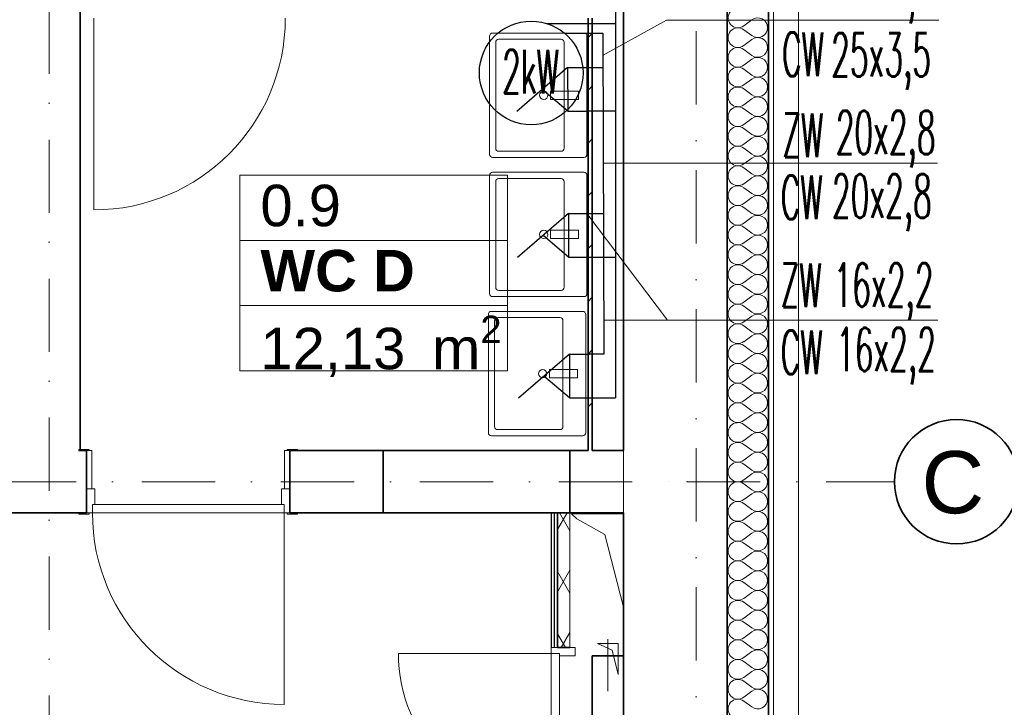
# Model space of a CAD drawing. Header units: millimetres. Extents: x -34676 to 172266, y 39940 to 476087.
# Tile 129 of 256: x 46797 to 51545, y 283434 to 286751. Entities that reach past the tile are written whole.
import ezdxf
from ezdxf.lldxf.tags import DXFTag

# ---------------------------------------------------------------- set-up
doc = ezdxf.new("R2010")
doc.units = ezdxf.units.MM
doc.header["$MEASUREMENT"] = 0
doc.linetypes.add('Kropki i Kreski', pattern=[6.702778, 3.527778, -1.763889, 0, -1.411111])
for name, color, linetype in [('#IS_ armatura sanitar', 250, 'Continuous'), ('#podkład', 252, 'Continuous'), ('- A - ocieplenie', 7, 'Continuous'), ('- strefy pomieszczeń', 7, 'Continuous'), ('Drzwi Archicad', 7, 'Continuous'), ('Instalacje - Elektryczne', 7, 'Continuous'), ('Konstrukcja - Siatka mod', 7, 'Continuous'), ('Konstrukcja - Stropy', 7, 'Continuous'), ('Konstrukcja - Ściany działowe', 7, 'Continuous'), ('Konstrukcja - Ściany nośne wew..P', 7, 'Continuous'), ('Konstrukcja - Ściany zewnętrzne', 7, 'Continuous'), ('Wnętrze - Wyposażenie', 7, 'Continuous'), ('z JAN', 7, 'Continuous')]:
    doc.layers.add(name, color=color, linetype=linetype)
doc.layers.add('#ks', color=34, linetype='Continuous', lineweight=30)
doc.layers.add('#woda', color=4, linetype='Continuous', lineweight=18)
for name, color, linetype, true_color in [('IS_Ciepła_woda', 1, 'DASHDOT', 0xff0000), ('IS_Opisy_działek_Wodociag', 7, 'SOLID', 0x000000), ('IS_Zimna_woda', 5, 'SOLID', 0x0000ff)]:
    doc.layers.add(name, color=color, linetype=linetype, true_color=true_color)
doc.styles.add('MtXpl_Arial', font='arial.ttf', dxfattribs={"height": 0.2})
doc.styles.add('ROMANS', font='romans', dxfattribs={"width": 0.6})
doc.styles.add('STYL_AUTOMATYCZNY_1', font='arial.ttf')
doc.styles.add('STYL_AUTOMATYCZNY_2', font='arial.ttf')
tags = doc.linetypes.add('DASHDOT', pattern=[20, 10, -5, 0, -5]).pattern_tags.tags
tags[10:11] = [DXFTag(74, 4), DXFTag(75, 0), DXFTag(340, '0'), DXFTag(46, 0.0), DXFTag(50, 0.0), DXFTag(44, 0.0), DXFTag(45, 0.0)]
tags[8:9] = [DXFTag(74, 4), DXFTag(75, 0), DXFTag(340, '0'), DXFTag(46, 0.0), DXFTag(50, 0.0), DXFTag(44, 0.0), DXFTag(45, 0.0)]
tags[6:7] = [DXFTag(74, 4), DXFTag(75, 0), DXFTag(340, '0'), DXFTag(46, 0.0), DXFTag(50, 0.0), DXFTag(44, 0.0), DXFTag(45, 0.0)]
tags[4:5] = [DXFTag(74, 4), DXFTag(75, 0), DXFTag(340, '0'), DXFTag(46, 0.0), DXFTag(50, 0.0), DXFTag(44, 0.0), DXFTag(45, 0.0)]
tags = doc.linetypes.add('SOLID', pattern=[10, 10, 0]).pattern_tags.tags
tags[6:7] = [DXFTag(74, 4), DXFTag(75, 0), DXFTag(340, '0'), DXFTag(46, 0.0), DXFTag(50, 0.0), DXFTag(44, 0.0), DXFTag(45, 0.0)]
tags[4:5] = [DXFTag(74, 4), DXFTag(75, 0), DXFTag(340, '0'), DXFTag(46, 0.0), DXFTag(50, 0.0), DXFTag(44, 0.0), DXFTag(45, 0.0)]

# ---------------------------------------------------------------- blocks, each defined once
blk = doc.blocks.new('ks')
at = {"layer": '#woda', "color": 7, "lineweight": 30}
for p, q in [((-16727.92, -26593.79), (-16751.19, -26573.79)), ((-16727.92, -26573.79), (-16739.55, -26583.79)), ((-16727.92, -26593.79), (-16727.92, -26573.79)), ((-16727.92, -26573.79), (-16718.81, -26573.79)), ((-16727.92, -26593.79), (-16718.79, -26593.79))]:
    blk.add_line(p, q, dxfattribs=at)
blk = doc.blocks.new('UHYGFFFF')
at = {"layer": 'Konstrukcja - Ściany działowe', "linetype": 'Continuous', "lineweight": 13}
h = blk.add_hatch(dxfattribs=at)
h.set_pattern_fill('Bloczki_ceramiczne_0002', color=252, style=0, pattern_type=2)
h.set_pattern_definition([(45, (-208051.03, 672090.37), (-127.27922, 127.27922), [])])
h.paths.add_polyline_path([(49147.6, 390812.6), (49167.6, 390812.6), (49167.6, 392897.6), (49147.6, 392897.6)])
h = blk.add_hatch(dxfattribs=at)
h.set_pattern_fill('Gips_0002', color=252, style=0, pattern_type=2)
h.set_pattern_definition([(0, (-208051.03, 672090.37), (0, 75), [0, -75])])
h.paths.add_polyline_path([(48969.2, 390512.6), (48969.2, 389862.6), (48984.2, 389862.6), (48984.2, 390512.6)])
h = blk.add_hatch(dxfattribs=at)
h.set_pattern_fill('Izolacja_miękka_0002', color=252, style=0, pattern_type=2)
h.set_pattern_definition([(60, (-208051.03, 672090.37), (-129.90381, 75), []), (120, (-208051.03, 672090.37), (129.90381, 75), [])])
h.paths.add_polyline_path([(49059.2, 390512.6), (48999.2, 390512.6), (48999.2, 389862.6), (49059.2, 389862.6)])
at = {"layer": '- A - ocieplenie', "color": 252, "linetype": 'Continuous', "lineweight": 20, "ltscale": 100}
for p, q in [((50041.7, 396182), (50041.7, 383482.6)), ((50161.7, 383482.6), (50161.7, 396182))]:
    blk.add_line(p, q, dxfattribs=at)
at = {"layer": '- A - ocieplenie', "color": 252, "linetype": 'Continuous', "lineweight": 35, "ltscale": 100}
for p, q in [((49817.6, 396062.6), (49817.6, 383268.1)), ((50017.6, 383482.6), (50017.6, 396062.6))]:
    blk.add_line(p, q, dxfattribs=at)
at = {"layer": '- A - ocieplenie', "color": 252, "linetype": 'Continuous', "lineweight": 13, "ltscale": 100}
for p, q in [((49898.5, 392861.8), (49936.6, 392890.4)), ((49898.5, 392842.8), (49936.6, 392814.2)), ((49898.5, 392766.6), (49936.6, 392795.1)), ((49898.5, 392747.5), (49936.6, 392718.9)), ((49898.5, 392671.3), (49936.6, 392699.9)), ((49898.5, 392652.3), (49936.6, 392623.7)), ((49898.5, 392576.1), (49936.6, 392604.7)), ((49898.5, 392557), (49936.6, 392528.5)), ((49898.5, 392480.8), (49936.6, 392509.4)), ((49898.5, 392461.8), (49936.6, 392433.2)), ((49898.5, 392385.6), (49936.6, 392414.2)), ((49898.5, 392366.6), (49936.6, 392338)), ((49898.5, 392290.4), (49936.6, 392318.9)), ((49898.5, 392271.3), (49936.6, 392242.8)), ((49898.5, 392195.1), (49936.6, 392223.7)), ((49898.5, 392176.1), (49936.6, 392147.5)), ((49898.5, 392099.9), (49936.6, 392128.5)), ((49898.5, 392080.8), (49936.6, 392052.3)), ((49898.5, 392004.7), (49936.6, 392033.2)), ((49898.5, 391985.6), (49936.6, 391957)), ((49898.5, 391909.4), (49936.6, 391938)), ((49898.5, 391890.4), (49936.6, 391861.8)), ((49898.5, 391814.2), (49936.6, 391842.8)), ((49898.5, 391795.1), (49936.6, 391766.6)), ((49898.5, 391718.9), (49936.6, 391747.5)), ((49898.5, 391699.9), (49936.6, 391671.3)), ((49898.5, 391623.7), (49936.6, 391652.3)), ((49898.5, 391604.7), (49936.6, 391576.1)), ((49898.5, 391528.5), (49936.6, 391557)), ((49898.5, 391509.4), (49936.6, 391480.8)), ((49898.5, 391433.2), (49936.6, 391461.8)), ((49898.5, 391414.2), (49936.6, 391385.6)), ((49898.5, 391338), (49936.6, 391366.6)), ((49898.5, 391318.9), (49936.6, 391290.4)), ((49898.5, 391242.8), (49936.6, 391271.3)), ((49898.5, 391223.7), (49936.6, 391195.1)), ((49898.5, 391147.5), (49936.6, 391176.1)), ((49898.5, 391128.5), (49936.6, 391099.9)), ((49898.5, 391052.3), (49936.6, 391080.8)), ((49898.5, 391033.2), (49936.6, 391004.7)), ((49898.5, 390957), (49936.6, 390985.6)), ((49898.5, 390938), (49936.6, 390909.4)), ((49898.5, 390861.8), (49936.6, 390890.4)), ((49898.5, 390842.8), (49936.6, 390814.2)), ((49898.5, 390766.6), (49936.6, 390795.1)), ((49898.5, 390747.5), (49936.6, 390718.9)), ((49898.5, 390671.3), (49936.6, 390699.9)), ((49898.5, 390652.3), (49936.6, 390623.7)), ((49898.5, 390576.1), (49936.6, 390604.7)), ((49898.5, 390557), (49936.6, 390528.5)), ((49898.5, 390480.8), (49936.6, 390509.4)), ((49898.5, 390461.8), (49936.6, 390433.2)), ((49898.5, 390385.6), (49936.6, 390414.2)), ((49898.5, 390366.6), (49936.6, 390338)), ((49898.5, 390290.4), (49936.6, 390318.9)), ((49898.5, 390271.3), (49936.6, 390242.8)), ((49898.5, 390195.1), (49936.6, 390223.7)), ((49898.5, 390176.1), (49936.6, 390147.5)), ((49898.5, 390099.9), (49936.6, 390128.5)), ((49898.5, 390080.8), (49936.6, 390052.3)), ((49898.5, 390004.7), (49936.6, 390033.2)), ((49898.5, 389985.6), (49936.6, 389957)), ((49898.5, 389909.4), (49936.6, 389938)), ((49898.5, 389890.4), (49936.6, 389861.8)), ((49898.5, 389814.2), (49936.6, 389842.8)), ((49898.5, 389795.1), (49936.6, 389766.6)), ((49898.5, 389718.9), (49936.6, 389747.5)), ((49898.5, 389699.9), (49936.6, 389671.3)), ((49898.5, 389623.7), (49936.6, 389652.3)), ((49898.5, 389604.7), (49936.6, 389576.1))]:
    blk.add_line(p, q, dxfattribs=at)
for centre, start, end in [((49869.9, 392899.9), 53.1301, 306.8699), ((49965.2, 392852.3), 0, 126.8699), ((49869.9, 392804.7), 53.1301, 306.8699), ((49965.2, 392852.3), 233.1301, 0), ((49965.2, 392757), 0, 126.8699), ((49869.9, 392709.4), 53.1301, 306.8699), ((49965.2, 392757), 233.1301, 0), ((49965.2, 392661.8), 0, 126.8699), ((49869.9, 392614.2), 53.1301, 306.8699), ((49965.2, 392661.8), 233.1301, 0), ((49965.2, 392566.6), 0, 126.8699), ((49869.9, 392518.9), 53.1301, 306.8699), ((49965.2, 392566.6), 233.1301, 0), ((49965.2, 392471.3), 0, 126.8699), ((49869.9, 392423.7), 53.1301, 306.8699), ((49965.2, 392471.3), 233.1301, 0), ((49965.2, 392376.1), 0, 126.8699), ((49869.9, 392328.5), 53.1301, 306.8699), ((49965.2, 392376.1), 233.1301, 0), ((49965.2, 392280.8), 0, 126.8699), ((49869.9, 392233.2), 53.1301, 306.8699), ((49965.2, 392280.8), 233.1301, 0), ((49965.2, 392185.6), 0, 126.8699), ((49869.9, 392138), 53.1301, 306.8699), ((49965.2, 392185.6), 233.1301, 0), ((49965.2, 392090.4), 0, 126.8699), ((49869.9, 392042.8), 53.1301, 306.8699), ((49965.2, 392090.4), 233.1301, 0), ((49965.2, 391995.1), 0, 126.8699), ((49869.9, 391947.5), 53.1301, 306.8699), ((49965.2, 391995.1), 233.1301, 0), ((49965.2, 391899.9), 0, 126.8699), ((49869.9, 391852.3), 53.1301, 306.8699), ((49965.2, 391899.9), 233.1301, 0), ((49965.2, 391804.7), 0, 126.8699), ((49869.9, 391757), 53.1301, 306.8699), ((49965.2, 391804.7), 233.1301, 0), ((49965.2, 391709.4), 0, 126.8699), ((49869.9, 391661.8), 53.1301, 306.8699), ((49965.2, 391709.4), 233.1301, 0), ((49965.2, 391614.2), 0, 126.8699), ((49869.9, 391566.6), 53.1301, 306.8699), ((49965.2, 391614.2), 233.1301, 0), ((49965.2, 391518.9), 0, 126.8699), ((49869.9, 391471.3), 53.1301, 306.8699), ((49965.2, 391518.9), 233.1301, 0), ((49965.2, 391423.7), 0, 126.8699), ((49869.9, 391376.1), 53.1301, 306.8699), ((49965.2, 391423.7), 233.1301, 0), ((49965.2, 391328.5), 0, 126.8699), ((49869.9, 391280.8), 53.1301, 306.8699), ((49965.2, 391328.5), 233.1301, 0), ((49965.2, 391233.2), 0, 126.8699), ((49869.9, 391185.6), 53.1301, 306.8699), ((49965.2, 391233.2), 233.1301, 0), ((49965.2, 391138), 0, 126.8699), ((49869.9, 391090.4), 53.1301, 306.8699), ((49965.2, 391138), 233.1301, 0), ((49965.2, 391042.8), 0, 126.8699), ((49869.9, 390995.1), 53.1301, 306.8699), ((49965.2, 391042.8), 233.1301, 0), ((49965.2, 390947.5), 0, 126.8699), ((49869.9, 390899.9), 53.1301, 306.8699), ((49965.2, 390947.5), 233.1301, 0), ((49965.2, 390852.3), 0, 126.8699), ((49869.9, 390804.7), 53.1301, 306.8699), ((49965.2, 390852.3), 233.1301, 0), ((49965.2, 390757), 0, 126.8699), ((49869.9, 390709.4), 53.1301, 306.8699), ((49965.2, 390757), 233.1301, 0), ((49965.2, 390661.8), 0, 126.8699), ((49869.9, 390614.2), 53.1301, 306.8699), ((49965.2, 390661.8), 233.1301, 0), ((49965.2, 390566.6), 0, 126.8699), ((49869.9, 390518.9), 53.1301, 306.8699), ((49965.2, 390566.6), 233.1301, 0), ((49965.2, 390471.3), 0, 126.8699), ((49869.9, 390423.7), 53.1301, 306.8699), ((49965.2, 390471.3), 233.1301, 0), ((49965.2, 390376.1), 0, 126.8699), ((49869.9, 390328.5), 53.1301, 306.8699), ((49965.2, 390376.1), 233.1301, 0), ((49965.2, 390280.8), 0, 126.8699), ((49869.9, 390233.2), 53.1301, 306.8699), ((49965.2, 390280.8), 233.1301, 0), ((49965.2, 390185.6), 0, 126.8699), ((49869.9, 390138), 53.1301, 306.8699), ((49965.2, 390185.6), 233.1301, 0), ((49965.2, 390090.4), 0, 126.8699), ((49869.9, 390042.8), 53.1301, 306.8699), ((49965.2, 390090.4), 233.1301, 0), ((49965.2, 389995.1), 0, 126.8699), ((49869.9, 389947.5), 53.1301, 306.8699), ((49965.2, 389995.1), 233.1301, 0), ((49965.2, 389899.9), 0, 126.8699), ((49869.9, 389852.3), 53.1301, 306.8699), ((49965.2, 389899.9), 233.1301, 0), ((49965.2, 389804.7), 0, 126.8699), ((49869.9, 389757), 53.1301, 306.8699), ((49965.2, 389804.7), 233.1301, 0), ((49965.2, 389709.4), 0, 126.8699), ((49869.9, 389661.8), 53.1301, 306.8699), ((49965.2, 389709.4), 233.1301, 0), ((49965.2, 389614.2), 0, 126.8699), ((49869.9, 389566.6), 53.1301, 306.8699), ((49965.2, 389614.2), 233.1301, 0)]:
    blk.add_arc(centre, 47.6, start, end, dxfattribs=at)
at = {"layer": '- strefy pomieszczeń', "color": 252, "linetype": 'Continuous', "lineweight": 13, "ltscale": 100}
for p, q in [((47466.8, 392140.5), (48758.6, 392140.5)), ((47466.8, 391826.2), (47466.8, 392140.5)), ((48758.6, 392140.5), (48758.6, 391826.2)), ((48758.6, 391826.2), (47466.8, 391826.2)), ((47466.8, 391826.2), (48758.6, 391826.2)), ((47466.8, 391511.9), (47466.8, 391826.2)), ((48758.6, 391826.2), (48758.6, 391511.9)), ((48758.6, 391511.9), (47466.8, 391511.9)), ((47466.8, 391511.9), (48758.6, 391511.9)), ((47466.8, 391197.6), (47466.8, 391511.9)), ((48758.6, 391511.9), (48758.6, 391197.6)), ((48758.6, 391197.6), (47466.8, 391197.6))]:
    blk.add_line(p, q, dxfattribs=at)
at = {"color": 252, "linetype": 'Continuous', "lineweight": 35, "ltscale": 100, "flags": 128}
for points in [[(49058.7, 390812.6), (48158.7, 390812.6)], [(48158.7, 390512.6), (49058.7, 390512.6)]]:
    blk.add_lwpolyline(points, dxfattribs=at)
at = {"layer": 'Drzwi Archicad', "color": 252, "linetype": 'Continuous', "lineweight": 13, "ltscale": 100}
for p, q in [((46762.6, 392897.6), (46762.6, 391973.6)), ((46741.6, 390818.6), (46691.6, 390818.6)), ((46691.6, 390818.6), (46691.6, 390812.6)), ((46691.6, 390812.6), (46741.6, 390812.6)), ((46753.6, 390812.6), (46728.6, 390812.6)), ((46728.6, 390812.6), (46728.6, 390627.6)), ((46741.6, 390812.6), (46741.6, 390818.6)), ((46753.6, 390627.6), (46753.6, 390812.6)), ((47708.6, 390812.6), (47683.6, 390812.6)), ((47683.6, 390812.6), (47683.6, 390627.6)), ((47745.6, 390818.6), (47695.6, 390818.6)), ((47695.6, 390818.6), (47695.6, 390812.6)), ((47695.6, 390812.6), (47745.6, 390812.6)), ((47708.6, 390627.6), (47708.6, 390812.6)), ((47745.6, 390812.6), (47745.6, 390818.6)), ((46728.6, 390627.6), (46753.6, 390627.6)), ((46728.6, 390512.6), (46728.6, 390627.6)), ((46728.6, 390627.6), (46768.6, 390627.6)), ((46768.6, 390627.6), (46768.6, 390552.6)), ((47668.6, 390552.6), (47668.6, 390627.6)), ((47668.6, 390627.6), (47708.6, 390627.6)), ((47683.6, 390627.6), (47708.6, 390627.6)), ((47708.6, 390627.6), (47708.6, 390512.6)), ((46768.6, 390552.6), (46756.6, 390552.6)), ((46756.6, 390552.6), (46756.6, 390512.6)), ((47680.6, 390552.6), (46756.6, 390552.6)), ((46756.6, 390552.6), (46756.6, 390512.6)), ((47680.6, 390552.6), (47668.6, 390552.6)), ((47680.6, 390512.6), (47680.6, 390552.6)), ((47680.6, 390512.6), (47680.6, 390552.6)), ((46741.6, 390512.6), (46691.6, 390512.6)), ((46691.6, 390512.6), (46691.6, 390506.6)), ((46691.6, 390506.6), (46741.6, 390506.6)), ((46756.6, 390512.6), (46728.6, 390512.6)), ((46741.6, 390506.6), (46741.6, 390512.6)), ((46756.6, 390512.6), (47680.6, 390512.6)), ((47680.6, 390512.6), (47680.6, 389588.6)), ((47708.6, 390512.6), (47680.6, 390512.6)), ((47745.6, 390512.6), (47695.6, 390512.6)), ((47695.6, 390512.6), (47695.6, 390506.6)), ((47695.6, 390506.6), (47745.6, 390506.6)), ((47745.6, 390506.6), (47745.6, 390512.6)), ((48969.2, 389834.6), (48232.2, 389834.6)), ((48969.2, 389834.6), (48969.2, 389862.6)), ((48969.2, 389862.6), (49084.2, 389862.6)), ((48969.2, 389862.6), (48984.2, 389862.6)), ((48969.2, 389862.6), (48984.2, 389862.6)), ((49009.2, 389834.6), (48969.2, 389834.6)), ((48969.2, 389097.6), (48969.2, 389834.6)), ((48969.2, 389834.6), (49009.2, 389834.6)), ((48984.2, 389862.6), (48999.2, 389862.6)), ((48984.2, 389862.6), (48999.2, 389862.6)), ((49009.2, 389822.6), (49009.2, 389834.6)), ((49009.2, 389834.6), (49009.2, 389097.6)), ((49084.2, 389862.6), (49084.2, 389822.6)), ((49084.2, 389822.6), (49009.2, 389822.6))]:
    blk.add_line(p, q, dxfattribs=at)
at = {"layer": 'Drzwi Archicad', "color": 252, "linetype": 'Continuous', "lineweight": 35, "ltscale": 100}
for p, q in [((46728.6, 390812.6), (46691.6, 390812.6)), ((46728.6, 390812.6), (46691.6, 390812.6)), ((46728.6, 390627.6), (46728.6, 390812.6)), ((46728.6, 390627.6), (46728.6, 390812.6)), ((47708.6, 390627.6), (47708.6, 390812.6)), ((47708.6, 390627.6), (47708.6, 390812.6)), ((47708.6, 390812.6), (47745.6, 390812.6)), ((47708.6, 390812.6), (47745.6, 390812.6)), ((46728.6, 390512.6), (46728.6, 390627.6)), ((46728.6, 390512.6), (46728.6, 390627.6)), ((47708.6, 390512.6), (47708.6, 390627.6)), ((47708.6, 390512.6), (47708.6, 390627.6)), ((46728.6, 390512.6), (46691.6, 390512.6)), ((46728.6, 390512.6), (46691.6, 390512.6)), ((47708.6, 390512.6), (47745.6, 390512.6)), ((47708.6, 390512.6), (47745.6, 390512.6)), ((48999.2, 389862.6), (49059.2, 389862.6)), ((48999.2, 389862.6), (49059.2, 389862.6))]:
    blk.add_line(p, q, dxfattribs=at)
at = {"layer": 'Drzwi Archicad', "color": 252, "linetype": 'Continuous', "lineweight": 13, "ltscale": 100}
for centre, radius, start, end in [((46762.6, 392897.6), 924, 270, 0), ((47680.6, 390512.6), 924, 180, 270), ((48969.2, 389834.6), 737, 180, 270)]:
    blk.add_arc(centre, radius, start, end, dxfattribs=at)
at = {"layer": 'Instalacje - Elektryczne', "color": 252, "linetype": 'Continuous', "lineweight": 0, "ltscale": 100}
blk.add_line((49242.6, 389652.6), (49242.6, 389902.6), dxfattribs=at)
at = {"layer": 'Instalacje - Elektryczne', "color": 252, "linetype": 'Continuous', "lineweight": 35, "ltscale": 100, "flags": 128}
blk.add_lwpolyline([(49167.6, 389822.6), (49167.6, 389322.6), (49317.6, 389322.6), (49317.6, 389822.6)], close=True, dxfattribs=at)
at = {"layer": 'Konstrukcja - Siatka mod', "color": 252, "linetype": 'Kropki i Kreski', "lineweight": 13, "ltscale": 100}
for p, q in [((46547.6, 381903.8), (46547.6, 398868.6)), ((49667.6, 398868.6), (49667.6, 381903.8)), ((20180, 390662.6), (49624.6, 390662.6)), ((49624.6, 390662.6), (50624.6, 390662.6))]:
    blk.add_line(p, q, dxfattribs=at)
at = {"layer": 'Konstrukcja - Siatka mod', "color": 252, "linetype": 'Continuous', "lineweight": 35, "ltscale": 100}
blk.add_circle((50924.6, 390662.6), 300, dxfattribs=at)
at = {"layer": 'Konstrukcja - Siatka mod', "color": 252, "linetype": 'Kropki i Kreski', "lineweight": 13, "ltscale": 100}
blk.add_point((49624.6, 390662.6), dxfattribs=at)
blk.add_point((49624.6, 390662.6), dxfattribs=at)
at = {"layer": 'Konstrukcja - Stropy', "color": 252, "linetype": 'Continuous', "lineweight": 13, "ltscale": 100, "flags": 128}
blk.add_lwpolyline([(49317.6, 395762.6), (22777.6, 395762.6), (22777.6, 393161.4), (22777.6, 390344), (22777.6, 388030.6), (22777.6, 383282.6), (34297.6, 383282.6), (34297.6, 388332.6), (37597.6, 388332.6), (37597.6, 383282.6), (49317.6, 383282.6)], close=True, dxfattribs=at)
at = {"layer": 'Konstrukcja - Ściany działowe', "color": 252, "linetype": 'Continuous', "lineweight": 25, "ltscale": 100}
blk.add_line((48984.2, 390512.6), (48984.2, 389862.6), dxfattribs=at)
at = {"layer": 'Konstrukcja - Ściany działowe', "color": 252, "linetype": 'Continuous', "lineweight": 35, "ltscale": 100}
for p, q in [((48999.2, 390512.6), (48999.2, 389862.6)), ((48999.2, 389862.6), (49059.2, 389862.6))]:
    blk.add_line(p, q, dxfattribs=at)
at = {"layer": 'Konstrukcja - Ściany działowe', "color": 252, "linetype": 'Continuous', "lineweight": 13, "ltscale": 100}
for p, q in [((48969.2, 389862.6), (48984.2, 389862.6)), ((48984.2, 389862.6), (48999.2, 389862.6))]:
    blk.add_line(p, q, dxfattribs=at)
at = {"layer": 'Konstrukcja - Ściany działowe', "color": 252, "linetype": 'Continuous', "lineweight": 35, "ltscale": 100, "flags": 128}
for points in [[(49147.6, 392897.6), (49147.6, 390812.6)], [(49167.6, 390812.6), (49167.6, 392897.6)], [(48999.2, 390512.6), (49059.2, 390512.6)]]:
    blk.add_lwpolyline(points, dxfattribs=at)
at = {"layer": 'Konstrukcja - Ściany działowe', "color": 252, "linetype": 'Continuous', "lineweight": 25, "ltscale": 100, "flags": 128}
blk.add_lwpolyline([(48969.2, 390512.6), (48969.2, 389862.6)], dxfattribs=at)
at = {"layer": 'Konstrukcja - Ściany działowe', "color": 252, "linetype": 'Continuous', "lineweight": 13, "ltscale": 100, "flags": 128}
for points in [[(48969.2, 390512.6), (48984.2, 390512.6)], [(48984.2, 390512.6), (48999.2, 390512.6)], [(49059.2, 389862.6), (49059.2, 390512.6)]]:
    blk.add_lwpolyline(points, dxfattribs=at)
at = {"layer": 'Konstrukcja - Ściany nośne wew..P', "color": 252, "linetype": 'Continuous', "lineweight": 35, "ltscale": 100}
for p, q in [((46728.6, 390812.6), (46691.6, 390812.6)), ((46728.6, 390627.6), (46728.6, 390812.6)), ((47708.6, 390812.6), (47745.6, 390812.6)), ((47708.6, 390627.6), (47708.6, 390812.6)), ((48158.7, 390812.6), (48158.7, 390512.6)), ((49058.7, 390812.6), (49058.7, 390512.6)), ((46728.6, 390512.6), (46728.6, 390627.6)), ((47708.6, 390512.6), (47708.6, 390627.6)), ((46728.6, 390512.6), (46691.6, 390512.6)), ((47708.6, 390512.6), (47745.6, 390512.6))]:
    blk.add_line(p, q, dxfattribs=at)
at = {"layer": 'Konstrukcja - Ściany nośne wew..P', "color": 252, "linetype": 'Continuous', "lineweight": 35, "ltscale": 100, "flags": 128}
for points in [[(46697.6, 392858.6), (46697.6, 395762.6)], [(46697.6, 390812.6), (46697.6, 392858.6)], [(46728.6, 390812.6), (46697.6, 390812.6)], [(48158.7, 390812.6), (47708.6, 390812.6)], [(49147.6, 390812.6), (49058.7, 390812.6)], [(49317.6, 390812.6), (49167.6, 390812.6)], [(46293.9, 390512.6), (46728.6, 390512.6)], [(47708.6, 390512.6), (48158.7, 390512.6)], [(49058.7, 390512.6), (49317.6, 390512.6)]]:
    blk.add_lwpolyline(points, dxfattribs=at)
at = {"layer": 'Konstrukcja - Ściany zewnętrzne', "color": 252, "linetype": 'Continuous', "lineweight": 35, "ltscale": 100}
blk.add_line((49817.6, 382982.6), (49817.6, 396062.6), dxfattribs=at)
at = {"layer": 'Konstrukcja - Ściany zewnętrzne', "color": 252, "linetype": 'Continuous', "lineweight": 35, "ltscale": 100, "flags": 128}
for points in [[(49317.6, 395762.6), (49317.6, 390812.6)], [(49317.6, 390512.6), (49317.6, 388332.6)]]:
    blk.add_lwpolyline(points, dxfattribs=at)
at = {"layer": 'Wnętrze - Wyposażenie', "color": 252, "linetype": 'Continuous', "lineweight": 13, "ltscale": 100}
for p, q in [((48701.6, 392781.4), (48701.6, 392271.4)), ((49016.6, 392796.4), (48716.6, 392796.4)), ((49031.6, 392271.4), (49031.6, 392781.4)), ((48716.6, 392256.4), (49016.6, 392256.4)), ((48701.6, 392110.1), (48701.6, 391600.1)), ((49016.6, 392125.1), (48716.6, 392125.1)), ((49031.6, 391600.1), (49031.6, 392110.1)), ((48716.6, 391585.1), (49016.6, 391585.1)), ((49011.1, 391453.9), (48711.1, 391453.9)), ((48696.1, 391438.9), (48696.1, 390928.9)), ((49026.1, 390928.9), (49026.1, 391438.9)), ((48711.1, 390913.9), (49011.1, 390913.9))]:
    blk.add_line(p, q, dxfattribs=at)
at = {"layer": 'Wnętrze - Wyposażenie', "color": 252, "linetype": 'Continuous', "lineweight": 13, "ltscale": 100, "flags": 128}
for points in [[(49141.6, 392241.4), (49141.6, 392811.4, 0.414214), (49126.6, 392826.4), (48686.6, 392826.4, 0.414214), (48671.6, 392811.4), (48671.6, 392241.4, 0.414214), (48686.6, 392226.4), (49126.6, 392226.4, 0.414214)], [(49141.6, 391570.1), (49141.6, 392140.1, 0.414214), (49126.6, 392155.1), (48686.6, 392155.1, 0.414214), (48671.6, 392140.1), (48671.6, 391570.1, 0.414214), (48686.6, 391555.1), (49126.6, 391555.1, 0.414214)], [(49136.1, 390898.9), (49136.1, 391468.9, 0.414214), (49121.1, 391483.9), (48681.1, 391483.9, 0.414214), (48666.1, 391468.9), (48666.1, 390898.9, 0.414214), (48681.1, 390883.9), (49121.1, 390883.9, 0.414214)]]:
    blk.add_lwpolyline(points, format="xyb", close=True, dxfattribs=at)
for points in [[(48966.6, 392506.4), (48966.6, 392546.4), (49101.6, 392546.4), (49101.6, 392506.4)], [(48966.6, 391835.1), (48966.6, 391875.1), (49101.6, 391875.1), (49101.6, 391835.1)], [(48961.1, 391163.9), (48961.1, 391203.9), (49096.1, 391203.9), (49096.1, 391163.9)]]:
    blk.add_lwpolyline(points, close=True, dxfattribs=at)
at = {"layer": 'Wnętrze - Wyposażenie', "color": 252, "linetype": 'Continuous', "lineweight": 13, "ltscale": 100}
for centre in [(48933.4, 392526.4), (48933.5, 391855.1), (48927.9, 391183.9)]:
    blk.add_circle(centre, 20, dxfattribs=at)
for centre, start, end in [((48716.6, 392781.4), 90.0009, 180.0009), ((49016.6, 392781.4), 0.0009, 90.0009), ((48716.6, 392271.4), 180.0009, 270.0009), ((49016.6, 392271.4), 270.0009, 0.0009), ((48716.6, 392110.1), 90.0009, 180.0009), ((49016.6, 392110.1), 0.0009, 90.0009), ((48716.6, 391600.1), 180.0009, 270.0009), ((49016.6, 391600.1), 270.0009, 0.0009), ((48711.1, 391438.9), 90.0009, 180.0009), ((49011.1, 391438.9), 0.0009, 90.0009), ((48711.1, 390928.9), 180.0009, 270.0009), ((49011.1, 390928.9), 270.0009, 0.0009)]:
    blk.add_arc(centre, 15, start, end, dxfattribs=at)
at = {"layer": 'z JAN', "color": 252, "linetype": 'Continuous', "lineweight": 13, "ltscale": 100, "flags": 128}
for points in [[(49092.3, 390482.7), (49227.4, 390407.2), (49317.3, 390057.7), (49317.3, 390507.7), (49067.3, 390507.7)], [(49292.6, 389882.7), (49192.6, 389882.7), (49262.6, 389849.2), (49292.6, 389732.7)]]:
    blk.add_lwpolyline(points, close=True, dxfattribs=at)
at = {"layer": '- strefy pomieszczeń', "color": 252, "linetype": 'Continuous', "lineweight": 13, "char_height": 200, "attachment_point": 1}
for s, insert, style in [('\\A1;{\\pql;\\pt0,100;\\fArial|b0|i0|c238|p0;\\W1.000000;0.9\\fArial|b0|i0|c238|p0;\\W1.000000;\\A1{\\H.66x;\\S^  ;}\\fArial|b0|i0|c238|p0;\\W1.000000;\\fArial|b0|i0|c238|p0;\\W1.000000;\\A1{\\H.66x;\\S^  ;}}', (47566.8, 392094.8), 'STYL_AUTOMATYCZNY_1'), ('\\A1;{\\pql;\\pt0,100;\\fArial|b1|i0|c238|p0;\\W1.000000;WC D\\fArial|b1|i0|c238|p0;\\W1.000000;\\A1{\\H.66x;\\S^  ;}\\fArial|b1|i0|c238|p0;\\W1.000000;\\fArial|b1|i0|c238|p0;\\W1.000000;\\A1{\\H.66x;\\S^  ;}}', (47566.8, 391780.5), 'STYL_AUTOMATYCZNY_2'), ('\\A1;{\\pql;\\pt0,100;\\fArial|b0|i0|c238|p0;\\W1.000000;12,13\\fArial|b0|i0|c238|p0;\\W1.000000;\\A1{\\H.66x;\\S^  ;}\\fArial|b0|i0|c238|p0;\\W1.000000; m\\fArial|b0|i0|c238|p0;\\W1.000000;\\A1{\\H.66x;\\S2^  ;}}', (47566.8, 391463.3), 'STYL_AUTOMATYCZNY_1')]:
    blk.add_mtext(s, dxfattribs=dict(at, insert=insert, style=style))
at = {"layer": 'Konstrukcja - Siatka mod', "color": 252, "linetype": 'Continuous', "lineweight": 13, "style": 'MtXpl_Arial'}
blk.add_text('C', height=300, dxfattribs=at).set_placement((50755, 390510.1))

msp = doc.modelspace()

# ---------------------------------------------------------------- linework, layer by layer
at = {"layer": '#ks', "color": 202, "lineweight": 30}
msp.add_circle((49263.7, 286494.4), 250, dxfattribs=at)
at = {"layer": 'IS_Ciepła_woda', "color": 1, "lineweight": 30, "ltscale": 20}
for p, q in [((49423.7, 286686.5), (49609.9, 286686.9)), ((49609.9, 286686.9), (49613.5, 285138)), ((49536.2, 286520.8), (49610.3, 286520.8)), ((49539.7, 285816.5), (49613.9, 285816.5)), ((49613.5, 285138), (49544.9, 285137.8))]:
    msp.add_line(p, q, dxfattribs=at)
at = {"layer": 'IS_Opisy_działek_Wodociag', "color": 7, "lineweight": 13, "ltscale": 10}
for p, q in [((49610.2, 286580), (49915.6, 286749.1)), ((49915.6, 286749.1), (51229.2, 286749.1)), ((49612.5, 286059.2), (51223.2, 286059.2)), ((49532.5, 285816.4), (49920.4, 285301.9)), ((49613.2, 285301.9), (51224.9, 285301.9))]:
    msp.add_line(p, q, dxfattribs=at)
at = {"layer": 'IS_Zimna_woda', "color": 4, "lineweight": 30, "ltscale": 10}
for p, q in [((49670.2, 289362.9), (49670.2, 284927.8)), ((49337.9, 286733.1), (49670.2, 286733.1)), ((49536.2, 286310.8), (49670.2, 286310.8)), ((49539.2, 285605.3), (49670.2, 285605.3)), ((49544.9, 284927.8), (49670.2, 284927.8))]:
    msp.add_line(p, q, dxfattribs=at)

# ---------------------------------------------------------------- block references
at = {"layer": '#IS_ armatura sanitar', "lineweight": 30, "xscale": -10.56000000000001, "yscale": 10.56, "zscale": 10.56, "rotation": 180.2217587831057}
for p in [(227171.6, 6375.8), (227175.7, 5671.5), (227180.2, 4993.5)]:
    msp.add_blockref('ks', p, dxfattribs=at)
at = {"layer": '#podkład'}
msp.add_blockref('UHYGFFFF', (390.9, -106139.9), dxfattribs=at)

# ---------------------------------------------------------------- texts
at = {"layer": '#ks', "color": 202, "lineweight": 30, "style": 'ROMANS', "width": 0.5}
msp.add_text('2kW', height=210, dxfattribs=at).set_placement((49123.7, 286395.6))
at = {"layer": 'IS_Opisy_działek_Wodociag', "color": 7, "lineweight": 13, "ltscale": 10, "style": 'ROMANS', "width": 0.5}
for s, p in [('25x3,5', (50728.9, 286796)), ('CW', (50473.5, 286479.4)), ('25x3,5', (50710.7, 286476.5)), ('20x2,8', (50732.5, 286101.9)), ('ZW', (50474.9, 286088)), ('CW', (50467.5, 285789.4)), ('20x2,8', (50714.2, 285795.4)), ('ZW', (50467, 285365)), ('16x2,2', (50722.1, 285366.2)), ('16x2,2', (50734.2, 285055.2)), ('CW', (50466.8, 285041.8))]:
    msp.add_text(s, height=210, dxfattribs=at).set_placement(p)

doc.saveas('drawing.dxf')
